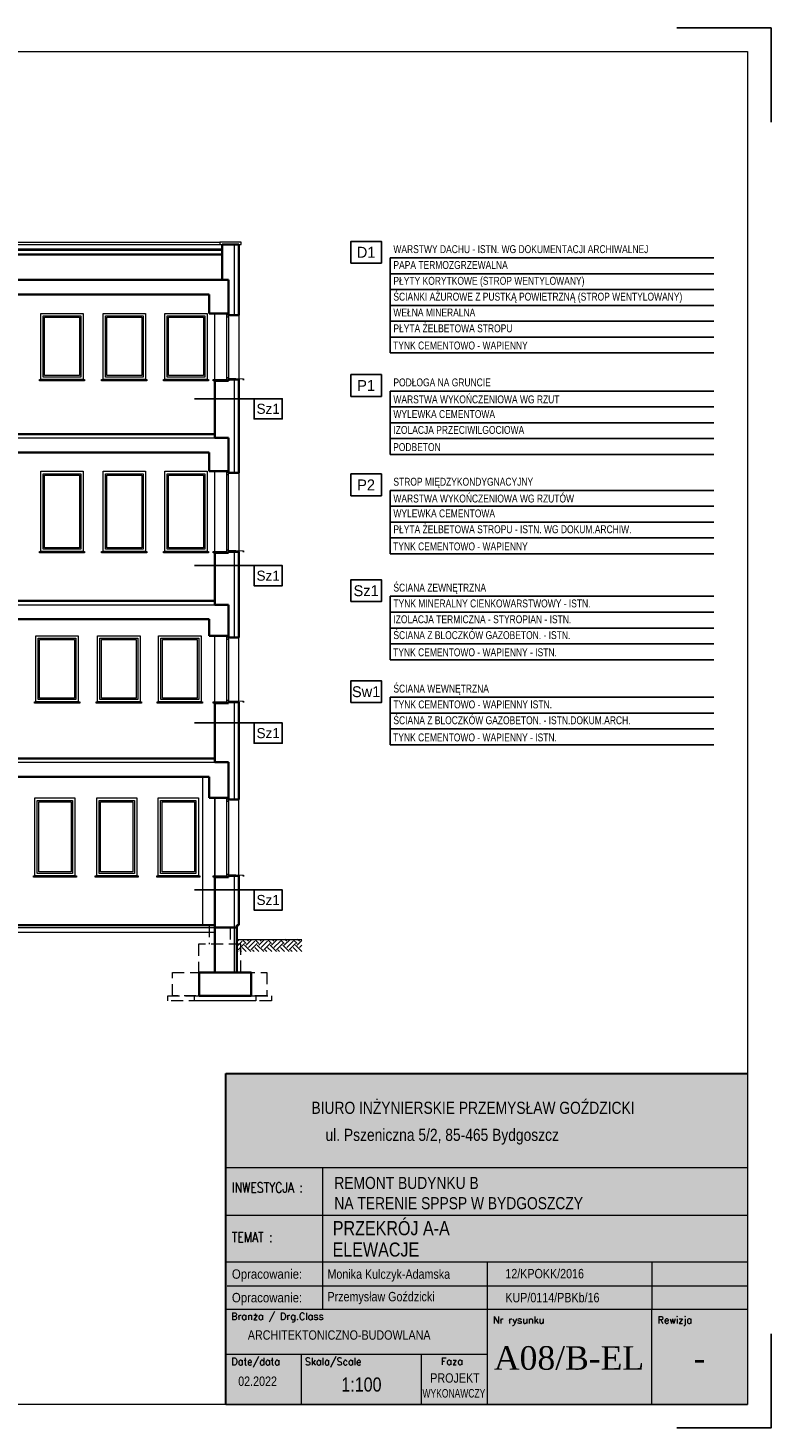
# Model space of a CAD drawing. Header units: millimetres. Extents: x 27795 to 86097, y -35443 to 41185.
# Tile 3 of 16: x 78576 to 80152, y -35443 to -32473. Entities that reach past the tile are written whole.
import ezdxf
from ezdxf.enums import TextEntityAlignment as Align

# ---------------------------------------------------------------- set-up
doc = ezdxf.new("R2010")
doc.units = ezdxf.units.MM
doc.linetypes.add('DASHED', pattern=[0.75, 0.5, -0.25])
doc.layers.get('0').update_dxf_attribs({"lineweight": 18})
for name, color, linetype, lineweight in [('!MARIUSZ', 220, 'Continuous', 35), ('BA_txs', 2, 'Continuous', 18), ('M_Ramki do druku', 7, 'Continuous', 18), ('M_Ramki rysunków', 2, 'Continuous', 18), ('PG_STOLARKA', 1, 'Continuous', 18), ('PG_WIDOKOWE_CIENKIE', 1, 'Continuous', 18), ('PG_ŚCIANY_SŁUPY', 4, 'Continuous', 35), ('Przekrojowa', 60, 'Continuous', 18), ('TABC', 1, 'Continuous', 18), ('TABELKA', 7, 'Continuous', 18)]:
    doc.layers.add(name, color=color, linetype=linetype, lineweight=lineweight)
doc.layers.add('BA_odn', color=1, linetype='Continuous')
doc.layers.add('BS_TXG', color=2, linetype='Continuous')
doc.styles.add('BIKTG', font='BIKROMSW.SHX')
doc.styles.add('BIKTS', font='bikromsw.shx', dxfattribs={"width": 0.85})
doc.styles.add('ROMANC', font='times.ttf', dxfattribs={"height": 20})
doc.styles.add('ROMANS', font='bikromsw.shx', dxfattribs={"width": 0.8})
doc.styles.add('SIMPLEX', font='SIMPLEX')

# ---------------------------------------------------------------- blocks, each defined once
blk = doc.blocks.new('Znacznik_narozny')
at = {"layer": 'M_Ramki do druku', "lineweight": -2}
blk.add_lwpolyline([(0, -20), (0, 0), (20, 0)], dxfattribs=at)
blk = doc.blocks.new('A$C38c5ed0e')
at = {"true_color": 0xffffff}
h = blk.add_hatch(color=7, dxfattribs=at)
h.dxf.hatch_style = 1
h.paths.add_polyline_path([(1107.2, 702), (0, 702), (0, 0), (1107.2, 0)])
at = {"layer": 'Przekrojowa', "color": 18, "lineweight": 30, "true_color": 0x000000}
for p, q in [((0, 0), (0, 702)), ((0, 702), (1107.2, 702))]:
    blk.add_line(p, q, dxfattribs=at)
blk = doc.blocks.new('TAB-SP')
at = {"color": 18, "true_color": 0x000000}
for p, q in [((-5536, 0), (-5536, 3510)), ((-5536, 3510), (0, 3510)), ((0, 3510), (0, 0)), ((-4506, 2008), (-4506, 2508)), ((-5536, 2008), (0, 2008)), ((-4506, 1014), (-4506, 2025)), ((-2760, 1508), (-2760, 531)), ((-1014, 1508), (-1014, 1008)), ((-5520, 1258), (0, 1258)), ((0, 1008), (-5536, 1008)), ((-4506, 1008), (-4506, 1014)), ((-1014, 0), (-1014, 1008)), ((-5536, 0), (0, 0))]:
    blk.add_line(p, q, dxfattribs=at)
at = {"color": 18, "linetype": 'Continuous', "true_color": 0x000000}
for p, q in [((0, 2508), (-5536, 2508)), ((0, 1508), (-5536, 1508)), ((-2760, 531), (-5536, 531)), ((-4733, 0), (-4733, 531)), ((-3457, 0), (-3457, 531)), ((-2760, 531), (-2760, 0))]:
    blk.add_line(p, q, dxfattribs=at)
at = {"color": 18, "true_color": 0x000000, "style": 'ROMANS', "width": 0.711769}
for p, p2 in [((-5470, 1333), (-4691, 1333)), ((-5470, 1083), (-4691, 1083))]:
    blk.add_text('Opracowanie: ', height=100, dxfattribs=at).set_placement(p, p2, align=Align.FIT)
at = {"color": 18, "true_color": 0x000000, "style": 'BIKTS', "width": 0.85}
for tag, p, height in [('TEMAT1', (-4383, 1811), 150), ('TEMAT2', (-4383, 1591), 150), ('PROJEKTOWAł1', (-4383, 1336), 100), ('UPR.NR1', (-2569, 1341), 100), ('PROJEKTOWAŁ2', (-4383, 1086), 100), ('UPR.NR2', (-2569, 1091), 100), ('BRANżA', (-4783, 686), 100), ('FAZA', (-3199, 242), 100), ('DATA', (-5403, 196), 100), ('SKALA', (-4363, 136), 150), ('UPR.NR4', (-3378, 73), 100)]:
    blk.add_attdef(tag, p, '', height=height, dxfattribs=at)
at = {"color": 18, "true_color": 0x000000, "style": 'ROMANC'}
for tag, p in [('NR', (-2075, 368)), ('REWIZJA', (-508, 368))]:
    blk.add_attdef(tag, text='', height=250, dxfattribs=at).set_placement(p, align=Align.CENTER)
at = {"layer": 'TABC', "color": 18, "linetype": 'Continuous', "true_color": 0x000000, "style": 'SIMPLEX'}
for s, p in [('Branża / Drg.Class', (-5478, 896)), ('Nr rysunku', (-2700, 859)), ('Rewizja', (-954, 859)), ('Date/data', (-5475, 418)), ('Skala/Scale', (-4696, 418)), ('Faza', (-3252, 421))]:
    blk.add_text(s, height=74.6, dxfattribs=at).set_placement(p)
at = {"layer": 'TABELKA', "color": 18, "true_color": 0x000000}
for s, height, style, width, p in [('BIURO INŻYNIERSKIE PRZEMYSŁAW GOŹDZICKI', 128.93, 'BIKTS', 0.85, (-4626, 3082)), ('ul. Pszeniczna 5/2, 85-465 Bydgoszcz', 128.93, 'BIKTS', 0.85, (-4477, 2795)), ('REMONT BUDYNKU B', 128.93, 'BIKTS', 0.85, (-4383, 2285)), ('INWESTYCJA :', 105.6, 'SIMPLEX', 0.8, (-5470, 2248)), ('NA TERENIE SPPSP W BYDGOSZCZY', 128.93, 'BIKTS', 0.85, (-4383, 2070)), ('TEMAT :', 105.6, 'SIMPLEX', 0.8, (-5470, 1721))]:
    blk.add_text(s, height=height, dxfattribs=dict(at, style=style, width=width)).set_placement(p)
blk = doc.blocks.new('OZNWAR')
blk.add_lwpolyline([(-35, 0), (-35, 50), (35, 50), (35, 0)], close=True)
at = {"style": 'BIKTG'}
blk.add_attdef('OZNWAR', text='', height=25, dxfattribs=at).set_placement((0, 25), align=Align.MIDDLE)

msp = doc.modelspace()

# ---------------------------------------------------------------- hatches: boundary and pattern name
at = {"layer": 'PG_WIDOKOWE_CIENKIE', "true_color": 0x000000}
h = msp.add_hatch(dxfattribs=at)
h.set_pattern_fill('EARTH', color=18, scale=3, angle=45)
h.set_pattern_definition([(45, (28373.188, 2856.91), (0, 26.9407684), [19.05, -19.05]), (45, (28368.136, 2861.962), (0, 26.9407684), [19.05, -19.05]), (45, (28363.085, 2867.013), (0, 26.9407684), [19.05, -19.05]), (135, (28363.085, 2870.38), (-26.9407684, 0), [19.05, -19.05]), (135, (28368.136, 2875.432), (-26.9407684, 0), [19.05, -19.05]), (135, (28373.188, 2880.484), (-26.9407684, 0), [19.05, -19.05])])
h.paths.add_polyline_path([(79156.38, -34406.86), (79018.84, -34406.86), (79018.84, -34432.64), (79156.38, -34432.64)])

# ---------------------------------------------------------------- linework, layer by layer
at = {"layer": '!MARIUSZ', "color": 18, "linetype": 'DASHED', "lineweight": 0, "ltscale": 50, "true_color": 0x000000}
for p, q in [((78959.84, -34376.86), (78959.84, -34416.86)), ((79004.34, -34381.86), (79004.34, -34416.86))]:
    msp.add_line(p, q, dxfattribs=at)
for points in [[(78937.09, -34476.86), (79027.09, -34476.86), (79027.09, -34416.86), (78937.09, -34416.86)], [(78882.09, -34476.86), (79082.09, -34476.86), (79082.09, -34526.86), (78882.09, -34526.86)], [(78872.09, -34526.86), (79092.09, -34526.86), (79092.09, -34536.86), (78872.09, -34536.86)]]:
    msp.add_lwpolyline(points, close=True, dxfattribs=at)
at = {"layer": 'BA_odn', "color": 18, "true_color": 0x000000}
for p, q in [((79344.28, -32961.01), (80030.65, -32961.01)), ((79344.28, -32961.01), (79344.28, -33162.61)), ((79344.28, -32994.61), (80030.65, -32994.61)), ((79344.28, -33028.21), (80030.65, -33028.21)), ((79344.28, -33061.81), (80030.65, -33061.81)), ((79344.28, -33095.41), (80030.65, -33095.41)), ((79344.28, -33129.01), (80030.65, -33129.01)), ((79344.28, -33162.61), (80030.65, -33162.61)), ((79344.28, -33243.72), (80030.65, -33243.72)), ((79344.28, -33243.72), (79344.28, -33378.12)), ((79344.28, -33277.32), (80030.65, -33277.32)), ((79344.28, -33310.92), (80030.65, -33310.92)), ((79344.28, -33344.52), (80030.65, -33344.52)), ((79344.28, -33378.12), (80030.65, -33378.12)), ((79344.28, -33454.44), (80030.65, -33454.44)), ((79344.28, -33454.44), (79344.28, -33588.84)), ((79344.28, -33488.04), (80030.65, -33488.04)), ((79344.28, -33521.64), (80030.65, -33521.64)), ((79344.28, -33555.24), (80030.65, -33555.24)), ((79344.28, -33588.84), (80030.65, -33588.84)), ((79344.28, -33679.06), (80030.65, -33679.06)), ((79344.28, -33679.06), (79344.28, -33813.46)), ((79344.28, -33712.66), (80030.65, -33712.66)), ((79344.28, -33746.26), (80030.65, -33746.26)), ((79344.28, -33779.86), (80030.65, -33779.86)), ((79344.28, -33813.46), (80030.65, -33813.46)), ((79344.28, -33893.27), (80030.65, -33893.27)), ((79344.28, -33893.27), (79344.28, -33994.07)), ((79344.28, -33926.87), (80030.65, -33926.87)), ((79344.28, -33960.47), (80030.65, -33960.47)), ((79344.28, -33994.07), (80030.65, -33994.07))]:
    msp.add_line(p, q, dxfattribs=at)
at = {"layer": 'BS_TXG', "color": 18, "true_color": 0x000000}
for p, q in [((78929.18, -33259.77), (79055.26, -33259.77)), ((78929.18, -33613.77), (79055.26, -33613.77)), ((78929.18, -33947.77), (79055.26, -33947.77)), ((78929.18, -34301.77), (79055.26, -34301.77))]:
    msp.add_line(p, q, dxfattribs=at)
at = {"layer": 'M_Ramki rysunków', "color": 18, "true_color": 0x000000}
msp.add_lwpolyline([(76252.33, -35393.39), (76252.33, -32523.39), (80102.33, -32523.39), (80102.33, -35393.39)], close=True, dxfattribs=at)
at = {"layer": 'PG_STOLARKA', "color": 18, "true_color": 0x000000}
for p, q in [((78996.84, -33085.86), (78996.84, -33215.86)), ((79000.84, -33085.86), (79000.84, -33215.86)), ((78971.84, -33902.86), (78971.84, -33762.86)), ((79022.84, -33903.36), (79022.84, -33766.36)), ((78996.84, -33769.86), (78996.84, -33899.86)), ((79000.84, -33769.86), (79000.84, -33899.86)), ((78971.84, -34271.86), (78971.84, -34106.86)), ((78996.84, -34113.86), (78996.84, -34268.86)), ((79000.84, -34113.86), (79000.84, -34268.86)), ((79022.84, -34272.36), (79022.84, -34110.36)), ((79012.84, -34272.36), (79012.84, -34476.86))]:
    msp.add_line(p, q, dxfattribs=at)
for points in [[(78996.84, -33085.86), (79000.84, -33085.86), (79000.84, -33078.86), (78996.84, -33078.86)], [(78968.84, -33218.86), (78996.84, -33218.86), (78996.84, -33221.86), (78968.84, -33221.86)], [(78996.84, -33221.86), (79000.84, -33221.86), (79000.84, -33215.86), (78996.84, -33215.86)], [(78996.84, -33420.86), (79000.84, -33420.86), (79000.84, -33413.86), (78996.84, -33413.86)], [(78968.84, -33583.86), (78996.84, -33583.86), (78996.84, -33586.86), (78968.84, -33586.86)], [(78996.84, -33586.86), (79000.84, -33586.86), (79000.84, -33580.86), (78996.84, -33580.86)], [(78996.84, -33769.86), (79000.84, -33769.86), (79000.84, -33762.86), (78996.84, -33762.86)], [(78968.84, -33902.86), (78996.84, -33902.86), (78996.84, -33905.86), (78968.84, -33905.86)], [(78996.84, -33905.86), (79000.84, -33905.86), (79000.84, -33899.86), (78996.84, -33899.86)], [(78996.84, -34113.86), (79000.84, -34113.86), (79000.84, -34106.86), (78996.84, -34106.86)], [(78968.84, -34271.86), (78996.84, -34271.86), (78996.84, -34274.86), (78968.84, -34274.86)], [(78996.84, -34274.86), (79000.84, -34274.86), (79000.84, -34268.86), (78996.84, -34268.86)]]:
    msp.add_lwpolyline(points, close=True, dxfattribs=at)
at = {"layer": 'PG_WIDOKOWE_CIENKIE', "color": 18, "true_color": 0x000000}
for p, q in [((76575.34, -32927.86), (78982.68, -32927.86)), ((76575.34, -32932.86), (78982.68, -32932.86)), ((79012.84, -32932.86), (79012.84, -33082.36)), ((76570.34, -32941.83), (78987.68, -32941.83)), ((78971.84, -33218.86), (78971.84, -33078.86)), ((79022.84, -33082.36), (79022.84, -33219.36)), ((79012.84, -33219.36), (79012.84, -33417.36)), ((76587.34, -33342.86), (78971.84, -33342.86)), ((78971.84, -33583.86), (78971.84, -33413.86)), ((78996.84, -33420.86), (78996.84, -33580.86)), ((79000.84, -33580.86), (79000.84, -33420.86)), ((79022.84, -33417.36), (79022.84, -33584.36)), ((79012.84, -33584.36), (79012.84, -33766.36)), ((76587.34, -33696.86), (78971.84, -33696.86)), ((79012.84, -33903.36), (79012.84, -34110.36)), ((76587.34, -34030.86), (78971.84, -34030.86)), ((78945.84, -34061.86), (78945.84, -34376.86)), ((78971.84, -34106.86), (78971.84, -34271.86)), ((76587.34, -34381.86), (78971.84, -34381.86)), ((76587.34, -34391.86), (78971.84, -34391.86)), ((79018.84, -34406.86), (79156.4, -34406.86))]:
    msp.add_line(p, q, dxfattribs=at)
for points in [[(79027.84, -32927.86), (78982.68, -32927.86), (78982.68, -32932.86), (79027.84, -32932.86)], [(78602.84, -33078.86), (78692.84, -33078.86), (78692.84, -33218.86), (78602.84, -33218.86)], [(78607.84, -33083.86), (78687.84, -33083.86), (78687.84, -33213.86), (78607.84, -33213.86)], [(78734.84, -33078.86), (78824.84, -33078.86), (78824.84, -33218.86), (78734.84, -33218.86)], [(78739.84, -33083.86), (78819.84, -33083.86), (78819.84, -33213.86), (78739.84, -33213.86)], [(78865.84, -33078.86), (78955.84, -33078.86), (78955.84, -33218.86), (78865.84, -33218.86)], [(78870.84, -33083.86), (78950.84, -33083.86), (78950.84, -33213.86), (78870.84, -33213.86)], [(78610.84, -33086.86), (78684.84, -33086.86), (78684.84, -33210.86), (78610.84, -33210.86)], [(78742.84, -33086.86), (78816.84, -33086.86), (78816.84, -33210.86), (78742.84, -33210.86)], [(78873.84, -33086.86), (78947.84, -33086.86), (78947.84, -33210.86), (78873.84, -33210.86)], [(78599.84, -33218.86), (78695.84, -33218.86), (78695.84, -33221.86), (78599.84, -33221.86)], [(78731.84, -33218.86), (78827.84, -33218.86), (78827.84, -33221.86), (78731.84, -33221.86)], [(78862.84, -33218.86), (78958.84, -33218.86), (78958.84, -33221.86), (78862.84, -33221.86)], [(78602.84, -33413.86), (78692.84, -33413.86), (78692.84, -33583.86), (78602.84, -33583.86)], [(78607.84, -33418.86), (78687.84, -33418.86), (78687.84, -33578.86), (78607.84, -33578.86)], [(78610.84, -33421.86), (78684.84, -33421.86), (78684.84, -33575.86), (78610.84, -33575.86)], [(78734.84, -33413.86), (78824.84, -33413.86), (78824.84, -33583.86), (78734.84, -33583.86)], [(78739.84, -33418.86), (78819.84, -33418.86), (78819.84, -33578.86), (78739.84, -33578.86)], [(78742.84, -33421.86), (78816.84, -33421.86), (78816.84, -33575.86), (78742.84, -33575.86)], [(78865.84, -33413.86), (78955.84, -33413.86), (78955.84, -33583.86), (78865.84, -33583.86)], [(78870.84, -33418.86), (78950.84, -33418.86), (78950.84, -33578.86), (78870.84, -33578.86)], [(78873.84, -33421.86), (78947.84, -33421.86), (78947.84, -33575.86), (78873.84, -33575.86)], [(78599.84, -33583.86), (78695.84, -33583.86), (78695.84, -33586.86), (78599.84, -33586.86)], [(78731.84, -33583.86), (78827.84, -33583.86), (78827.84, -33586.86), (78731.84, -33586.86)], [(78862.84, -33583.86), (78958.84, -33583.86), (78958.84, -33586.86), (78862.84, -33586.86)], [(78592.34, -33762.86), (78682.34, -33762.86), (78682.34, -33902.86), (78592.34, -33902.86)], [(78597.34, -33767.86), (78677.34, -33767.86), (78677.34, -33897.86), (78597.34, -33897.86)], [(78723.34, -33762.86), (78813.34, -33762.86), (78813.34, -33902.86), (78723.34, -33902.86)], [(78728.34, -33767.86), (78808.34, -33767.86), (78808.34, -33897.86), (78728.34, -33897.86)], [(78852.84, -33762.86), (78942.84, -33762.86), (78942.84, -33902.86), (78852.84, -33902.86)], [(78857.84, -33767.86), (78937.84, -33767.86), (78937.84, -33897.86), (78857.84, -33897.86)], [(78600.34, -33770.86), (78674.34, -33770.86), (78674.34, -33894.86), (78600.34, -33894.86)], [(78731.34, -33770.86), (78805.34, -33770.86), (78805.34, -33894.86), (78731.34, -33894.86)], [(78860.84, -33770.86), (78934.84, -33770.86), (78934.84, -33894.86), (78860.84, -33894.86)], [(78589.34, -33902.86), (78685.34, -33902.86), (78685.34, -33905.86), (78589.34, -33905.86)], [(78720.34, -33902.86), (78816.34, -33902.86), (78816.34, -33905.86), (78720.34, -33905.86)], [(78849.84, -33902.86), (78945.84, -33902.86), (78945.84, -33905.86), (78849.84, -33905.86)], [(78590.34, -34106.86), (78675.34, -34106.86), (78675.34, -34271.86), (78590.34, -34271.86)], [(78595.34, -34111.86), (78670.34, -34111.86), (78670.34, -34266.86), (78595.34, -34266.86)], [(78598.34, -34114.86), (78667.34, -34114.86), (78667.34, -34263.86), (78598.34, -34263.86)], [(78721.34, -34106.86), (78806.34, -34106.86), (78806.34, -34271.86), (78721.34, -34271.86)], [(78726.34, -34111.86), (78801.34, -34111.86), (78801.34, -34266.86), (78726.34, -34266.86)], [(78729.34, -34114.86), (78798.34, -34114.86), (78798.34, -34263.86), (78729.34, -34263.86)], [(78852.09, -34106.86), (78937.09, -34106.86), (78937.09, -34271.86), (78852.09, -34271.86)], [(78857.09, -34111.86), (78932.09, -34111.86), (78932.09, -34266.86), (78857.09, -34266.86)], [(78860.09, -34114.86), (78929.09, -34114.86), (78929.09, -34263.86), (78860.09, -34263.86)], [(78587.34, -34271.86), (78678.34, -34271.86), (78678.34, -34274.86), (78587.34, -34274.86)], [(78718.34, -34271.86), (78809.34, -34271.86), (78809.34, -34274.86), (78718.34, -34274.86)], [(78849.09, -34271.86), (78940.09, -34271.86), (78940.09, -34274.86), (78849.09, -34274.86)], [(78928.84, -34526.86), (79058.84, -34526.86), (79058.84, -34536.86), (78928.84, -34536.86)]]:
    msp.add_lwpolyline(points, close=True, dxfattribs=at)
for points in [[(79000.84, -33216.46), (79032.96, -33217.31), (79032.96, -33220.47), (79031.92, -33218.8)], [(79000.84, -33581.46), (79032.96, -33582.31), (79032.96, -33585.47), (79031.92, -33583.8)], [(79000.84, -33900.46), (79032.96, -33901.31), (79032.96, -33904.47), (79031.92, -33902.8)], [(79000.84, -34269.46), (79032.96, -34270.31), (79032.96, -34273.47), (79031.92, -34271.8)]]:
    msp.add_lwpolyline(points, dxfattribs=at)
at = {"layer": 'PG_ŚCIANY_SŁUPY', "color": 18, "true_color": 0x000000}
for p, q in [((78987.68, -32932.86), (78987.68, -33007.86)), ((78987.68, -32932.86), (79022.84, -32932.86)), ((79022.84, -32932.86), (79022.84, -33082.36)), ((76570.34, -32943.65), (78987.68, -32943.65)), ((76570.34, -32953.65), (78987.68, -32953.65)), ((76560.34, -33007.86), (78987.68, -33007.86)), ((78987.68, -33007.86), (79000.84, -33007.86)), ((79000.84, -33078.86), (79000.84, -33007.86)), ((76604.34, -33038.86), (78959.84, -33038.86)), ((78959.84, -33078.86), (78959.84, -33038.86)), ((78959.84, -33078.86), (79000.84, -33078.86)), ((79000.84, -33082.36), (79000.84, -33078.86)), ((79022.84, -33082.36), (79000.84, -33082.36)), ((78971.84, -33221.86), (78971.84, -33342.86)), ((78971.84, -33221.86), (79000.84, -33221.86)), ((79022.84, -33219.36), (79000.84, -33219.36)), ((79000.84, -33219.36), (79000.84, -33221.86)), ((79022.84, -33219.36), (79022.84, -33417.36)), ((78195.83, -33334.86), (78971.84, -33334.86)), ((78971.84, -33342.86), (79000.84, -33342.86)), ((79000.84, -33342.86), (79000.84, -33413.86)), ((78407.34, -33373.86), (78959.84, -33373.86)), ((78959.84, -33373.86), (78959.84, -33413.86)), ((78959.84, -33413.86), (79000.84, -33413.86)), ((79000.84, -33417.36), (79000.84, -33413.86)), ((79022.84, -33417.36), (79000.84, -33417.36)), ((78971.84, -33586.86), (78971.84, -33696.86)), ((78971.84, -33586.86), (79000.84, -33586.86)), ((79022.84, -33584.36), (79000.84, -33584.36)), ((79000.84, -33584.36), (79000.84, -33586.86)), ((79022.84, -33584.36), (79022.84, -33766.36)), ((78379.34, -33688.86), (78971.84, -33688.86)), ((78971.84, -33696.86), (79000.84, -33696.86)), ((79000.84, -33696.86), (79000.84, -33762.86)), ((78959.84, -33727.86), (78400.34, -33727.86)), ((78959.84, -33727.86), (78959.84, -33762.86)), ((78959.84, -33762.86), (79000.84, -33762.86)), ((79000.84, -33766.36), (79000.84, -33762.86)), ((79022.84, -33766.36), (79000.84, -33766.36)), ((78971.84, -34030.86), (78971.84, -33905.86)), ((78971.84, -33905.86), (79000.84, -33905.86)), ((79022.84, -33903.36), (79000.84, -33903.36)), ((79000.84, -33903.36), (79000.84, -33905.86)), ((79022.84, -33903.36), (79022.84, -34110.36)), ((78371.84, -34022.86), (78971.84, -34022.86)), ((78971.84, -34030.86), (79000.84, -34030.86)), ((79000.84, -34030.86), (79000.84, -34106.86)), ((78398.84, -34061.86), (78959.84, -34061.86)), ((78959.84, -34061.86), (78959.84, -34106.86)), ((78959.84, -34106.86), (79000.84, -34106.86)), ((79000.84, -34110.36), (79000.84, -34106.86)), ((79022.84, -34110.36), (79000.84, -34110.36)), ((79022.84, -34272.36), (79000.84, -34272.36)), ((79000.84, -34272.36), (79000.84, -34274.86)), ((79022.84, -34376.86), (79022.84, -34272.36)), ((78971.84, -34274.86), (78971.84, -34476.86)), ((78971.84, -34274.86), (79000.84, -34274.86)), ((76587.34, -34376.86), (78971.84, -34376.86)), ((78971.84, -34381.86), (79018.84, -34381.86)), ((79018.84, -34376.86), (79018.84, -34476.86)), ((79022.84, -34376.86), (79018.84, -34376.86))]:
    msp.add_line(p, q, dxfattribs=at)
msp.add_lwpolyline([(78938.84, -34476.86), (79048.84, -34476.86), (79048.84, -34526.86), (78938.84, -34526.86)], close=True, dxfattribs=at)

# ---------------------------------------------------------------- block references
at = {"color": 18, "true_color": 0x000000}
ref = msp.add_blockref('TAB-SP', (80102.33, -35393.39), dxfattribs=dict(at, xscale=0.1999999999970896, yscale=0.1999999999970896, zscale=0.1999999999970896))
ref.add_attrib('TEMAT1', 'PRZEKRÓJ A-A', (79222.4, -35034.42), dxfattribs={"color": 250, "height": 30, "style": 'BIKTS', "width": 0.85})
ref.add_attrib('TEMAT2', 'ELEWACJE', (79222, -35079.83), dxfattribs={"color": 250, "height": 30, "style": 'BIKTS', "width": 0.85})
ref.add_attrib('PROJEKTOWAł1', 'Przemysław Goździcki', (79211.12, -35174.7), dxfattribs={"color": 250, "height": 20, "style": 'BIKTS', "width": 0.85})
ref.add_attrib('UPR.NR1', 'KUP/0114/PBKb/16', (79588.6, -35176.72), dxfattribs={"color": 250, "height": 20, "style": 'BIKTS', "width": 0.85})
ref.add_attrib('PROJEKTOWAł2', 'Monika Kulczyk-Adamska', (79211.12, -35126.86), dxfattribs={"color": 250, "height": 20, "style": 'BIKTS', "width": 0.85})
ref.add_attrib('UPR.NR2', '12/KPOKK/2016', (79588.6, -35125.91), dxfattribs={"color": 250, "height": 20, "style": 'BIKTS', "width": 0.85})
ref.add_attrib('UPR.NR4', 'WYKONAWCZY', (79412.72, -35378.71), dxfattribs={"color": 250, "height": 18, "style": 'BIKTS', "width": 0.75})
ref.add_attrib('BRANżA', 'ARCHITEKTONICZNO-BUDOWLANA', (79042.11, -35256.13), dxfattribs={"color": 250, "height": 20, "style": 'BIKTS', "width": 0.85})
ref.add_attrib('DATA', '02.2022', (79021.69, -35354.13), dxfattribs={"color": 250, "height": 20, "style": 'BIKTS', "width": 0.85})
ref.add_attrib('SKALA', '1:100', (79240.51, -35366.13), dxfattribs={"color": 250, "height": 30, "style": 'BIKTS', "width": 0.85})
ref.add_attrib('FAZA', 'PROJEKT ', (79429.29, -35347.32), dxfattribs={"color": 250, "height": 20, "style": 'BIKTS', "width": 0.85})
ref.add_attrib('NR', 'A08/B-EL', dxfattribs={"color": 250, "height": 50, "style": 'ROMANC'}).set_placement((79723.73, -35319.85), align=Align.CENTER)
ref.add_attrib('REWIZJA', '-', dxfattribs={"color": 250, "height": 50, "style": 'ROMANC'}).set_placement((80000.63, -35319.85), align=Align.CENTER)
at = {"layer": 'BS_TXG', "color": 18, "true_color": 0x000000, "xscale": 0.9240000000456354, "yscale": 0.9240000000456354, "zscale": 0.9240000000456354, "rotation": 359.999998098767}
for p, values in [((79293.11, -32972.21), {'OZNWAR': 'D1'}), ((79293.11, -33254.92), {'OZNWAR': 'P1'}), ((79293.11, -33465.64), {'OZNWAR': 'P2'}), ((79293.11, -33690.26), {'OZNWAR': 'Sz1'}), ((79293.11, -33904.47), {'OZNWAR': 'Sw1'})]:
    msp.add_blockref('OZNWAR', p, dxfattribs=at).add_auto_attribs(values)
at = {"layer": 'BS_TXG', "color": 18, "true_color": 0x000000}
ref = msp.add_blockref('OZNWAR', (79085.29, -33259.77), dxfattribs=dict(at, xscale=-0.8580000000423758, yscale=0.8580000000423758, zscale=0.8580000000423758, rotation=180.000001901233))
ref.add_attrib('OZNWAR', 'Sz1', dxfattribs={"layer": '0', "height": 21.45, "rotation": 0, "style": 'BIKTG'}).set_placement((79085.29, -33281.22), align=Align.MIDDLE)
ref = msp.add_blockref('OZNWAR', (79085.29, -33613.77), dxfattribs=dict(at, xscale=-0.8580000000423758, yscale=0.8580000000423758, zscale=0.8580000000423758, rotation=180.000001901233))
ref.add_attrib('OZNWAR', 'Sz1', dxfattribs={"layer": '0', "height": 21.45, "rotation": 0, "style": 'BIKTG'}).set_placement((79085.29, -33635.22), align=Align.MIDDLE)
ref = msp.add_blockref('OZNWAR', (79085.29, -33947.77), dxfattribs=dict(at, xscale=-0.8580000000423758, yscale=0.8580000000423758, zscale=0.8580000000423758, rotation=180.000001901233))
ref.add_attrib('OZNWAR', 'Sz1', dxfattribs={"layer": '0', "height": 21.45, "rotation": 0, "style": 'BIKTG'}).set_placement((79085.29, -33969.22), align=Align.MIDDLE)
ref = msp.add_blockref('OZNWAR', (79085.29, -34301.77), dxfattribs=dict(at, xscale=-0.8580000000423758, yscale=0.8580000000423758, zscale=0.8580000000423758, rotation=180.000001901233))
ref.add_attrib('OZNWAR', 'Sz1', dxfattribs={"layer": '0', "height": 21.45, "rotation": 0, "style": 'BIKTG'}).set_placement((79085.29, -34323.22), align=Align.MIDDLE)
at = {"layer": 'M_Ramki do druku', "color": 18, "lineweight": -2, "true_color": 0x000000, "xscale": -10, "yscale": 10, "zscale": 10}
msp.add_blockref('Znacznik_narozny', (80152.33, -32473.39), dxfattribs=at)
at = {"layer": 'M_Ramki do druku', "color": 18, "lineweight": -2, "true_color": 0x000000, "xscale": 10, "yscale": 10, "zscale": 10, "rotation": 180}
msp.add_blockref('Znacznik_narozny', (80152.33, -35443.39), dxfattribs=at)
at = {"layer": 'PG_WIDOKOWE_CIENKIE', "color": 6, "lineweight": 30}
msp.add_blockref('A$C38c5ed0e', (78995.11, -35393.39), dxfattribs=at)

# ---------------------------------------------------------------- texts
at = {"layer": 'BA_txs', "color": 18, "true_color": 0x000000, "style": 'BIKTS', "width": 0.8}
for s, p in [('WARSTWY DACHU - ISTN. WG DOKUMENTACJI ARCHIWALNEJ', (79351, -32950.93)), ('PAPA TERMOZGRZEWALNA', (79351, -32984.53)), ('PŁYTY KORYTKOWE (STROP WENTYLOWANY)', (79351, -33018.13)), ('ŚCIANKI AŻUROWE Z PUSTKĄ POWIETRZNĄ (STROP WENTYLOWANY)', (79351, -33051.73)), ('WEŁNA MINERALNA', (79351, -33085.33)), ('PŁYTA ŻELBETOWA STROPU', (79351, -33118.93)), ('TYNK CEMENTOWO - WAPIENNY', (79350.48, -33155.34)), ('PODŁOGA NA GRUNCIE', (79351, -33233.64)), ('WARSTWA WYKOŃCZENIOWA WG RZUT', (79351, -33269.6)), ('WYLEWKA CEMENTOWA', (79351, -33300.84)), ('IZOLACJA PRZECIWILGOCIOWA', (79351, -33334.44)), ('PODBETON', (79350.48, -33370.85)), ('STROP MIĘDZYKONDYGNACYJNY', (79351, -33444.36)), ('WARSTWA WYKOŃCZENIOWA WG RZUTÓW', (79351, -33479.96)), ('WYLEWKA CEMENTOWA', (79351, -33511.56)), ('PŁYTA ŻELBETOWA STROPU - ISTN. WG DOKUM.ARCHIW.', (79351, -33545.16)), ('TYNK CEMENTOWO - WAPIENNY', (79350.48, -33581.57)), ('ŚCIANA ZEWNĘTRZNA', (79351, -33668.98)), ('ŚCIANA ZEWNĘTRZNA', (79351, -33668.98)), ('TYNK MINERALNY CIENKOWARSTWOWY - ISTN.', (79351, -33702.58)), ('IZOLACJA TERMICZNA - STYROPIAN - ISTN.', (79351, -33736.18)), ('ŚCIANA Z BLOCZKÓW GAZOBETON. - ISTN.', (79351, -33769.78)), ('TYNK CEMENTOWO - WAPIENNY - ISTN.', (79350.48, -33806.2)), ('ŚCIANA WEWNĘTRZNA', (79351, -33883.19)), ('TYNK CEMENTOWO - WAPIENNY ISTN.', (79351, -33916.79)), ('ŚCIANA Z BLOCZKÓW GAZOBETON. - ISTN.DOKUM.ARCH. ', (79351, -33950.39)), ('TYNK CEMENTOWO - WAPIENNY - ISTN.', (79350.48, -33986.81))]:
    msp.add_text(s, height=16.8, dxfattribs=at).set_placement(p)

doc.saveas('drawing.dxf')
